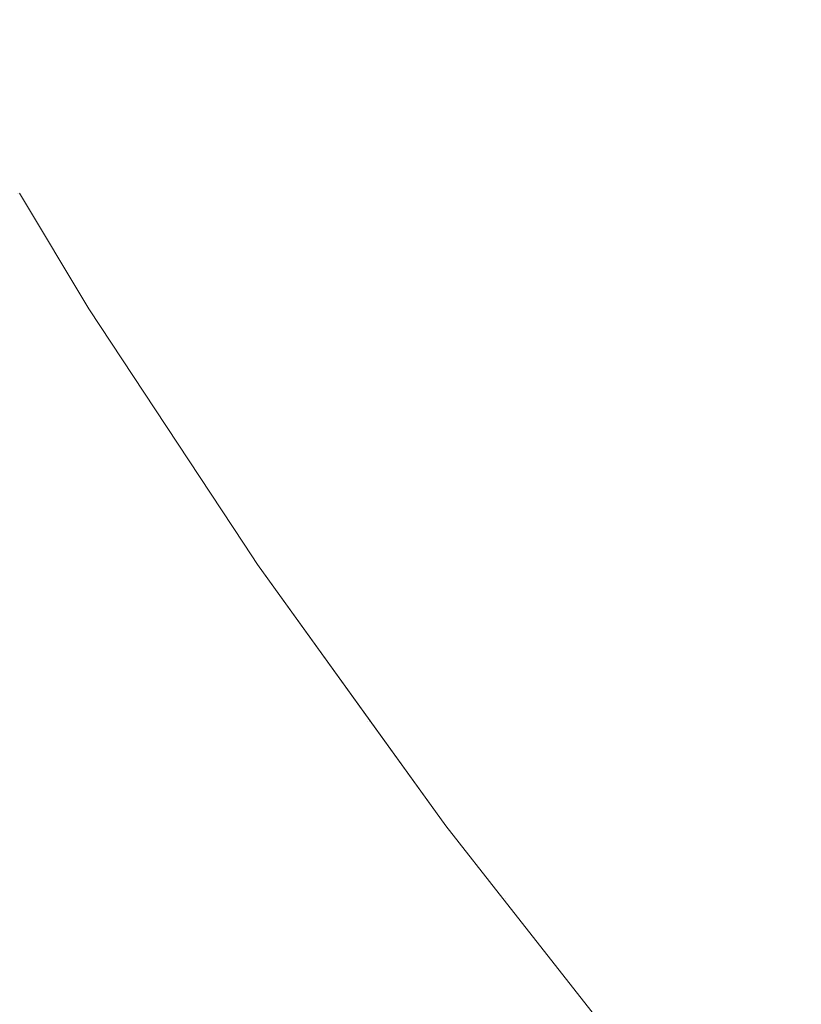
# Model space of a CAD drawing. Header units: centimetres. Extents: x -44.1 to 45.2, y 4.2 to 6.
# Tile 141 of 256: x -14.0824 to -14.0647, y 4.6141 to 4.6364. Entities that reach past the tile are written whole.
import ezdxf

# ---------------------------------------------------------------- set-up
doc = ezdxf.new("R2010")
doc.units = ezdxf.units.CM
doc.header["$LTSCALE"] = 2.54
doc.layers.add('Lucido design-1', color=7, linetype='Continuous')

# ---------------------------------------------------------------- blocks, each defined once
blk = doc.blocks.new('Gruppo-4-1')
at = {"color": 7, "linetype": 'Continuous', "lineweight": 9}
blk.add_3dface([(-43.924707, 5.900089, -2312.32217), (-43.924707, 4.300089, -2312.32217), (45.040209, 4.300089, -2312.32217), (45.040209, 5.900089, -2312.32217)], dxfattribs=at)
for points, invisible_edges in [([(-14.064817, 4.6362, -2312.776241), (-14.066975, 4.639902, -2312.776241), (-14.065082, 4.640282, -2312.774006), (-14.062938, 4.636603, -2312.774006)], 15), ([(-14.066599, 4.635817, -2312.778496), (-14.06877, 4.639542, -2312.778496), (-14.066975, 4.639902, -2312.776241), (-14.064817, 4.6362, -2312.776241)], 15), ([(-14.068284, 4.635456, -2312.780769), (-14.070467, 4.639201, -2312.780769), (-14.06877, 4.639542, -2312.778496), (-14.066599, 4.635817, -2312.778496)], 15), ([(-14.069871, 4.635115, -2312.783058), (-14.072065, 4.63888, -2312.783058), (-14.070467, 4.639201, -2312.780769), (-14.068284, 4.635456, -2312.780769)], 15), ([(-14.070628, 4.634953, -2312.784208), (-14.071361, 4.634796, -2312.78536), (-14.073566, 4.638579, -2312.78536), (-14.072828, 4.638727, -2312.784208)], 15), ([(-14.072828, 4.638727, -2312.784208), (-14.072065, 4.63888, -2312.783058), (-14.069871, 4.635115, -2312.783058), (-14.070628, 4.634953, -2312.784208)], 15), ([(-14.074279, 4.638436, -2312.786516), (-14.073566, 4.638579, -2312.78536), (-14.071361, 4.634796, -2312.78536), (-14.072069, 4.634644, -2312.786516)], 15), ([(-14.075632, 4.638164, -2312.788833), (-14.074968, 4.638298, -2312.787674), (-14.072752, 4.634497, -2312.787674), (-14.073412, 4.634355, -2312.788833)], 15), ([(-14.072069, 4.634644, -2312.786516), (-14.072752, 4.634497, -2312.787674), (-14.074968, 4.638298, -2312.787674), (-14.074279, 4.638436, -2312.786516)], 15), ([(-14.073412, 4.634355, -2312.788833), (-14.074047, 4.634219, -2312.789995), (-14.076271, 4.638036, -2312.789995), (-14.075632, 4.638164, -2312.788833)], 15), ([(-14.074657, 4.634088, -2312.791158), (-14.075244, 4.633962, -2312.792323), (-14.077477, 4.637794, -2312.792323), (-14.076886, 4.637913, -2312.791158)], 15), ([(-14.076886, 4.637913, -2312.791158), (-14.076271, 4.638036, -2312.789995), (-14.074047, 4.634219, -2312.789995), (-14.074657, 4.634088, -2312.791158)], 15), ([(-14.075806, 4.633842, -2312.793488), (-14.076344, 4.633726, -2312.794654), (-14.078586, 4.637571, -2312.794654), (-14.078043, 4.63768, -2312.793488)], 15), ([(-14.078043, 4.63768, -2312.793488), (-14.077477, 4.637794, -2312.792323), (-14.075244, 4.633962, -2312.792323), (-14.075806, 4.633842, -2312.793488)], 15), ([(-14.076859, 4.633616, -2312.795821), (-14.077349, 4.63351, -2312.796987), (-14.079598, 4.637368, -2312.796987), (-14.079104, 4.637467, -2312.795821)], 15), ([(-14.079104, 4.637467, -2312.795821), (-14.078586, 4.637571, -2312.794654), (-14.076344, 4.633726, -2312.794654), (-14.076859, 4.633616, -2312.795821)], 15), ([(-14.080937, 4.6371, -2312.800485), (-14.080514, 4.637184, -2312.799319), (-14.078259, 4.633315, -2312.799319), (-14.078679, 4.633225, -2312.800485)], 15), ([(-14.077816, 4.63341, -2312.798154), (-14.078259, 4.633315, -2312.799319), (-14.080514, 4.637184, -2312.799319), (-14.080068, 4.637274, -2312.798154)], 15), ([(-14.080068, 4.637274, -2312.798154), (-14.079598, 4.637368, -2312.796987), (-14.077349, 4.63351, -2312.796987), (-14.077816, 4.63341, -2312.798154)], 15), ([(-14.079448, 4.63306, -2312.802812), (-14.079798, 4.632985, -2312.803974), (-14.082064, 4.636873, -2312.803974), (-14.081712, 4.636944, -2312.802812)], 15), ([(-14.081712, 4.636944, -2312.802812), (-14.081336, 4.637019, -2312.801649), (-14.079075, 4.63314, -2312.801649), (-14.079448, 4.63306, -2312.802812)], 15), ([(-14.078679, 4.633225, -2312.800485), (-14.079075, 4.63314, -2312.801649), (-14.081336, 4.637019, -2312.801649), (-14.080937, 4.6371, -2312.800485)], 15), ([(-14.082985, 4.636688, -2312.807447), (-14.082701, 4.636745, -2312.806291), (-14.08043, 4.632849, -2312.806291), (-14.080712, 4.632789, -2312.807447)], 15), ([(-14.080125, 4.632915, -2312.805134), (-14.08043, 4.632849, -2312.806291), (-14.082701, 4.636745, -2312.806291), (-14.082394, 4.636807, -2312.805134)], 15), ([(-14.082394, 4.636807, -2312.805134), (-14.082064, 4.636873, -2312.803974), (-14.079798, 4.632985, -2312.803974), (-14.080125, 4.632915, -2312.805134)], 15), ([(-14.08162, 4.632594, -2312.812043), (-14.081793, 4.632557, -2312.813185), (-14.084073, 4.63647, -2312.813185), (-14.083899, 4.636505, -2312.812043)], 15), ([(-14.083899, 4.636505, -2312.812043), (-14.083704, 4.636544, -2312.810899), (-14.081426, 4.632636, -2312.810899), (-14.08162, 4.632594, -2312.812043)], 15), ([(-14.08121, 4.632682, -2312.809751), (-14.081426, 4.632636, -2312.810899), (-14.083704, 4.636544, -2312.810899), (-14.083486, 4.636588, -2312.809751)], 15), ([(-14.083486, 4.636588, -2312.809751), (-14.083247, 4.636636, -2312.8086), (-14.080972, 4.632733, -2312.8086), (-14.08121, 4.632682, -2312.809751)], 15), ([(-14.080712, 4.632789, -2312.807447), (-14.080972, 4.632733, -2312.8086), (-14.083247, 4.636636, -2312.8086), (-14.082985, 4.636688, -2312.807447)], 15), ([(-14.062938, 4.636603, -2312.774006), (-14.060632, 4.632898, -2312.774006), (-14.062496, 4.632471, -2312.776241), (-14.064817, 4.6362, -2312.776241)], 15), ([(-14.084706, 4.636343, -2312.821063), (-14.084677, 4.636349, -2312.81995), (-14.082391, 4.632428, -2312.81995), (-14.082421, 4.632422, -2312.821063)], 15), ([(-14.082343, 4.632439, -2312.818833), (-14.082391, 4.632428, -2312.81995), (-14.084677, 4.636349, -2312.81995), (-14.084627, 4.636359, -2312.818833)], 15), ([(-14.084627, 4.636359, -2312.818833), (-14.084558, 4.636373, -2312.817712), (-14.082274, 4.632454, -2312.817712), (-14.082343, 4.632439, -2312.818833)], 15), ([(-14.082184, 4.632473, -2312.816586), (-14.082274, 4.632454, -2312.817712), (-14.084558, 4.636373, -2312.817712), (-14.084468, 4.636391, -2312.816586)], 15), ([(-14.084468, 4.636391, -2312.816586), (-14.084357, 4.636413, -2312.815456), (-14.082075, 4.632496, -2312.815456), (-14.082184, 4.632473, -2312.816586)], 15), ([(-14.081944, 4.632524, -2312.814322), (-14.082075, 4.632496, -2312.815456), (-14.084357, 4.636413, -2312.815456), (-14.084226, 4.636439, -2312.814322)], 15), ([(-14.084226, 4.636439, -2312.814322), (-14.084073, 4.63647, -2312.813185), (-14.081793, 4.632557, -2312.813185), (-14.081944, 4.632524, -2312.814322)], 15), ([(-14.064817, 4.6362, -2312.776241), (-14.062496, 4.632471, -2312.776241), (-14.064264, 4.632066, -2312.778496), (-14.066599, 4.635817, -2312.778496)], 15), ([(-14.066599, 4.635817, -2312.778496), (-14.064264, 4.632066, -2312.778496), (-14.065936, 4.631684, -2312.780769), (-14.068284, 4.635456, -2312.780769)], 15), ([(-14.068284, 4.635456, -2312.780769), (-14.065936, 4.631684, -2312.780769), (-14.067511, 4.631323, -2312.783058), (-14.069871, 4.635115, -2312.783058)], 15), ([(-14.068262, 4.631151, -2312.784208), (-14.068989, 4.630985, -2312.78536), (-14.071361, 4.634796, -2312.78536), (-14.070628, 4.634953, -2312.784208)], 15), ([(-14.070628, 4.634953, -2312.784208), (-14.069871, 4.635115, -2312.783058), (-14.067511, 4.631323, -2312.783058), (-14.068262, 4.631151, -2312.784208)], 15), ([(-14.072069, 4.634644, -2312.786516), (-14.071361, 4.634796, -2312.78536), (-14.068989, 4.630985, -2312.78536), (-14.069691, 4.630824, -2312.786516)], 15), ([(-14.073412, 4.634355, -2312.788833), (-14.072752, 4.634497, -2312.787674), (-14.07037, 4.630669, -2312.787674), (-14.071024, 4.630519, -2312.788833)], 15), ([(-14.069691, 4.630824, -2312.786516), (-14.07037, 4.630669, -2312.787674), (-14.072752, 4.634497, -2312.787674), (-14.072069, 4.634644, -2312.786516)], 15), ([(-14.071024, 4.630519, -2312.788833), (-14.071654, 4.630375, -2312.789995), (-14.074047, 4.634219, -2312.789995), (-14.073412, 4.634355, -2312.788833)], 15), ([(-14.07226, 4.630236, -2312.791158), (-14.072842, 4.630103, -2312.792323), (-14.075244, 4.633962, -2312.792323), (-14.074657, 4.634088, -2312.791158)], 15), ([(-14.074657, 4.634088, -2312.791158), (-14.074047, 4.634219, -2312.789995), (-14.071654, 4.630375, -2312.789995), (-14.07226, 4.630236, -2312.791158)], 15), ([(-14.0734, 4.629975, -2312.793488), (-14.073934, 4.629853, -2312.794654), (-14.076344, 4.633726, -2312.794654), (-14.075806, 4.633842, -2312.793488)], 15), ([(-14.075806, 4.633842, -2312.793488), (-14.075244, 4.633962, -2312.792323), (-14.072842, 4.630103, -2312.792323), (-14.0734, 4.629975, -2312.793488)], 15), ([(-14.074444, 4.629736, -2312.795821), (-14.074931, 4.629625, -2312.796987), (-14.077349, 4.63351, -2312.796987), (-14.076859, 4.633616, -2312.795821)], 15), ([(-14.076859, 4.633616, -2312.795821), (-14.076344, 4.633726, -2312.794654), (-14.073934, 4.629853, -2312.794654), (-14.074444, 4.629736, -2312.795821)], 15), ([(-14.075394, 4.629519, -2312.798154), (-14.075833, 4.629418, -2312.799319), (-14.078259, 4.633315, -2312.799319), (-14.077816, 4.63341, -2312.798154)], 15), ([(-14.077816, 4.63341, -2312.798154), (-14.077349, 4.63351, -2312.796987), (-14.074931, 4.629625, -2312.796987), (-14.075394, 4.629519, -2312.798154)], 15), ([(-14.07625, 4.629323, -2312.800485), (-14.076643, 4.629233, -2312.801649), (-14.079075, 4.63314, -2312.801649), (-14.078679, 4.633225, -2312.800485)], 15), ([(-14.078679, 4.633225, -2312.800485), (-14.078259, 4.633315, -2312.799319), (-14.075833, 4.629418, -2312.799319), (-14.07625, 4.629323, -2312.800485)], 15), ([(-14.080125, 4.632915, -2312.805134), (-14.079798, 4.632985, -2312.803974), (-14.077361, 4.629068, -2312.803974), (-14.077685, 4.628994, -2312.805134)], 15), ([(-14.077013, 4.629148, -2312.802812), (-14.077361, 4.629068, -2312.803974), (-14.079798, 4.632985, -2312.803974), (-14.079448, 4.63306, -2312.802812)], 15), ([(-14.079448, 4.63306, -2312.802812), (-14.079075, 4.63314, -2312.801649), (-14.076643, 4.629233, -2312.801649), (-14.077013, 4.629148, -2312.802812)], 15), ([(-14.08121, 4.632682, -2312.809751), (-14.080972, 4.632733, -2312.8086), (-14.078525, 4.628802, -2312.8086), (-14.078761, 4.628748, -2312.809751)], 15), ([(-14.078268, 4.628861, -2312.807447), (-14.078525, 4.628802, -2312.8086), (-14.080972, 4.632733, -2312.8086), (-14.080712, 4.632789, -2312.807447)], 15), ([(-14.080712, 4.632789, -2312.807447), (-14.08043, 4.632849, -2312.806291), (-14.077988, 4.628925, -2312.806291), (-14.078268, 4.628861, -2312.807447)], 15), ([(-14.077685, 4.628994, -2312.805134), (-14.077988, 4.628925, -2312.806291), (-14.08043, 4.632849, -2312.806291), (-14.080125, 4.632915, -2312.805134)], 15), ([(-14.082184, 4.632473, -2312.816586), (-14.082075, 4.632496, -2312.815456), (-14.079619, 4.628551, -2312.815456), (-14.079728, 4.628527, -2312.816586)], 15), ([(-14.07949, 4.628581, -2312.814322), (-14.079619, 4.628551, -2312.815456), (-14.082075, 4.632496, -2312.815456), (-14.081944, 4.632524, -2312.814322)], 15), ([(-14.081944, 4.632524, -2312.814322), (-14.081793, 4.632557, -2312.813185), (-14.079339, 4.628615, -2312.813185), (-14.07949, 4.628581, -2312.814322)], 15), ([(-14.079168, 4.628655, -2312.812043), (-14.079339, 4.628615, -2312.813185), (-14.081793, 4.632557, -2312.813185), (-14.08162, 4.632594, -2312.812043)], 15), ([(-14.08162, 4.632594, -2312.812043), (-14.081426, 4.632636, -2312.810899), (-14.078975, 4.628699, -2312.810899), (-14.079168, 4.628655, -2312.812043)], 15), ([(-14.078761, 4.628748, -2312.809751), (-14.078975, 4.628699, -2312.810899), (-14.081426, 4.632636, -2312.810899), (-14.08121, 4.632682, -2312.809751)], 15), ([(-14.08295, 4.632308, -2313.030287), (-14.080488, 4.628352, -2313.030287), (-14.080727, 4.628298, -2313.031982), (-14.083191, 4.632257, -2313.031982)], 15), ([(-14.082758, 4.63235, -2313.028615), (-14.080297, 4.628396, -2313.028615), (-14.080488, 4.628352, -2313.030287), (-14.08295, 4.632308, -2313.030287)], 15), ([(-14.082612, 4.632381, -2313.026967), (-14.080152, 4.628429, -2313.026967), (-14.080297, 4.628396, -2313.028615), (-14.082758, 4.63235, -2313.028615)], 15), ([(-14.08251, 4.632403, -2313.025344), (-14.080051, 4.628453, -2313.025344), (-14.080152, 4.628429, -2313.026967), (-14.082612, 4.632381, -2313.026967)], 15), ([(-14.08245, 4.632416, -2313.023745), (-14.079992, 4.628466, -2313.023745), (-14.080051, 4.628453, -2313.025344), (-14.08251, 4.632403, -2313.025344)], 15), ([(-14.08245, 4.632416, -2313.023745), (-14.082401, 4.632438, -2313.02217), (-14.080833, 4.629824, -2313.02217)], 9), ([(-14.080833, 4.629824, -2313.02217), (-14.079992, 4.628466, -2313.023745), (-14.08245, 4.632416, -2313.023745)], 11), ([(-14.080833, 4.629824, -2312.82217), (-14.082401, 4.632438, -2312.82217), (-14.082421, 4.632422, -2312.821063)], 10), ([(-14.082421, 4.632422, -2312.821063), (-14.082391, 4.632428, -2312.81995), (-14.079934, 4.628479, -2312.81995), (-14.079963, 4.628473, -2312.821063)], 15), ([(-14.082421, 4.632422, -2312.821063), (-14.079963, 4.628473, -2312.821063), (-14.080833, 4.629824, -2312.82217)], 11), ([(-14.082401, 4.632438, -2312.82217), (-14.080833, 4.629824, -2312.82217), (-14.080833, 4.629824, -2313.02217), (-14.082401, 4.632438, -2313.02217)], 10), ([(-14.079885, 4.628491, -2312.818833), (-14.079934, 4.628479, -2312.81995), (-14.082391, 4.632428, -2312.81995), (-14.082343, 4.632439, -2312.818833)], 15), ([(-14.082343, 4.632439, -2312.818833), (-14.082274, 4.632454, -2312.817712), (-14.079817, 4.628506, -2312.817712), (-14.079885, 4.628491, -2312.818833)], 15), ([(-14.079728, 4.628527, -2312.816586), (-14.079817, 4.628506, -2312.817712), (-14.082274, 4.632454, -2312.817712), (-14.082184, 4.632473, -2312.816586)], 15), ([(-14.083826, 4.632121, -2313.035444), (-14.081357, 4.628154, -2313.035444), (-14.081752, 4.628063, -2313.03721), (-14.084224, 4.632035, -2313.03721)], 15), ([(-14.083482, 4.632194, -2313.033702), (-14.081016, 4.628232, -2313.033702), (-14.081357, 4.628154, -2313.035444), (-14.083826, 4.632121, -2313.035444)], 15), ([(-14.083191, 4.632257, -2313.031982), (-14.080727, 4.628298, -2313.031982), (-14.081016, 4.628232, -2313.033702), (-14.083482, 4.632194, -2313.033702)], 15), ([(-14.063418, 4.627887, -2312.780769), (-14.065936, 4.631684, -2312.780769), (-14.064264, 4.632066, -2312.778496), (-14.061761, 4.628291, -2312.778496)], 15), ([(-14.084679, 4.631937, -2313.038998), (-14.082203, 4.62796, -2313.038998), (-14.082713, 4.627843, -2313.040809), (-14.085193, 4.631827, -2313.040809)], 15), ([(-14.084224, 4.632035, -2313.03721), (-14.081752, 4.628063, -2313.03721), (-14.082203, 4.62796, -2313.038998), (-14.084679, 4.631937, -2313.038998)], 15), ([(-14.06498, 4.627507, -2312.783058), (-14.067511, 4.631323, -2312.783058), (-14.065936, 4.631684, -2312.780769), (-14.063418, 4.627887, -2312.780769)], 15), ([(-14.065725, 4.627325, -2312.784208), (-14.066445, 4.627149, -2312.78536), (-14.068989, 4.630985, -2312.78536), (-14.068262, 4.631151, -2312.784208)], 15), ([(-14.068262, 4.631151, -2312.784208), (-14.067511, 4.631323, -2312.783058), (-14.06498, 4.627507, -2312.783058), (-14.065725, 4.627325, -2312.784208)], 15), ([(-14.069691, 4.630824, -2312.786516), (-14.068989, 4.630985, -2312.78536), (-14.066445, 4.627149, -2312.78536), (-14.067142, 4.62698, -2312.786516)], 15), ([(-14.067142, 4.62698, -2312.786516), (-14.067815, 4.626816, -2312.787674), (-14.07037, 4.630669, -2312.787674), (-14.069691, 4.630824, -2312.786516)], 15), ([(-14.068463, 4.626658, -2312.788833), (-14.069088, 4.626506, -2312.789995), (-14.071654, 4.630375, -2312.789995), (-14.071024, 4.630519, -2312.788833)], 15), ([(-14.071024, 4.630519, -2312.788833), (-14.07037, 4.630669, -2312.787674), (-14.067815, 4.626816, -2312.787674), (-14.068463, 4.626658, -2312.788833)], 15), ([(-14.07226, 4.630236, -2312.791158), (-14.071654, 4.630375, -2312.789995), (-14.069088, 4.626506, -2312.789995), (-14.069689, 4.626359, -2312.791158)], 15), ([(-14.0734, 4.629975, -2312.793488), (-14.072842, 4.630103, -2312.792323), (-14.070266, 4.626219, -2312.792323), (-14.070819, 4.626084, -2312.793488)], 15), ([(-14.069689, 4.626359, -2312.791158), (-14.070266, 4.626219, -2312.792323), (-14.072842, 4.630103, -2312.792323), (-14.07226, 4.630236, -2312.791158)], 15), ([(-14.077355, 4.624491, -2313.023745), (-14.079992, 4.628466, -2313.023745), (-14.080833, 4.629824, -2313.02217), (-14.077327, 4.624502, -2313.02217)], 11), ([(-14.077327, 4.624502, -2313.02217), (-14.080833, 4.629824, -2313.02217), (-14.080833, 4.629824, -2312.82217), (-14.077327, 4.624502, -2312.82217)], 10), ([(-14.077327, 4.624498, -2312.821063), (-14.077327, 4.624502, -2312.82217), (-14.080833, 4.629824, -2312.82217), (-14.079963, 4.628473, -2312.821063)], 13), ([(-14.074444, 4.629736, -2312.795821), (-14.073934, 4.629853, -2312.794654), (-14.071349, 4.625955, -2312.794654), (-14.071855, 4.625831, -2312.795821)], 15), ([(-14.070819, 4.626084, -2312.793488), (-14.071349, 4.625955, -2312.794654), (-14.073934, 4.629853, -2312.794654), (-14.0734, 4.629975, -2312.793488)], 15), ([(-14.075394, 4.629519, -2312.798154), (-14.074931, 4.629625, -2312.796987), (-14.072337, 4.625714, -2312.796987), (-14.072796, 4.625602, -2312.798154)], 15), ([(-14.071855, 4.625831, -2312.795821), (-14.072337, 4.625714, -2312.796987), (-14.074931, 4.629625, -2312.796987), (-14.074444, 4.629736, -2312.795821)], 15), ([(-14.07625, 4.629323, -2312.800485), (-14.075833, 4.629418, -2312.799319), (-14.073232, 4.625496, -2312.799319), (-14.073645, 4.625395, -2312.800485)], 15), ([(-14.072796, 4.625602, -2312.798154), (-14.073232, 4.625496, -2312.799319), (-14.075833, 4.629418, -2312.799319), (-14.075394, 4.629519, -2312.798154)], 15), ([(-14.074402, 4.625211, -2312.802812), (-14.074747, 4.625127, -2312.803974), (-14.077361, 4.629068, -2312.803974), (-14.077013, 4.629148, -2312.802812)], 15), ([(-14.077013, 4.629148, -2312.802812), (-14.076643, 4.629233, -2312.801649), (-14.074035, 4.6253, -2312.801649), (-14.074402, 4.625211, -2312.802812)], 15), ([(-14.073645, 4.625395, -2312.800485), (-14.074035, 4.6253, -2312.801649), (-14.076643, 4.629233, -2312.801649), (-14.07625, 4.629323, -2312.800485)], 15), ([(-14.078268, 4.628861, -2312.807447), (-14.077988, 4.628925, -2312.806291), (-14.075368, 4.624975, -2312.806291), (-14.075646, 4.624908, -2312.807447)], 15), ([(-14.075069, 4.625048, -2312.805134), (-14.075368, 4.624975, -2312.806291), (-14.077988, 4.628925, -2312.806291), (-14.077685, 4.628994, -2312.805134)], 15), ([(-14.077685, 4.628994, -2312.805134), (-14.077361, 4.629068, -2312.803974), (-14.074747, 4.625127, -2312.803974), (-14.075069, 4.625048, -2312.805134)], 15), ([(-14.076135, 4.624788, -2312.809751), (-14.076348, 4.624737, -2312.810899), (-14.078975, 4.628699, -2312.810899), (-14.078761, 4.628748, -2312.809751)], 15), ([(-14.078761, 4.628748, -2312.809751), (-14.078525, 4.628802, -2312.8086), (-14.075901, 4.624845, -2312.8086), (-14.076135, 4.624788, -2312.809751)], 15), ([(-14.075646, 4.624908, -2312.807447), (-14.075901, 4.624845, -2312.8086), (-14.078525, 4.628802, -2312.8086), (-14.078268, 4.628861, -2312.807447)], 15), ([(-14.079963, 4.628473, -2312.821063), (-14.079934, 4.628479, -2312.81995), (-14.077298, 4.624505, -2312.81995), (-14.077327, 4.624498, -2312.821063)], 15), ([(-14.07725, 4.624517, -2312.818833), (-14.077298, 4.624505, -2312.81995), (-14.079934, 4.628479, -2312.81995), (-14.079885, 4.628491, -2312.818833)], 15), ([(-14.079885, 4.628491, -2312.818833), (-14.079817, 4.628506, -2312.817712), (-14.077182, 4.624533, -2312.817712), (-14.07725, 4.624517, -2312.818833)], 15), ([(-14.077094, 4.624555, -2312.816586), (-14.077182, 4.624533, -2312.817712), (-14.079817, 4.628506, -2312.817712), (-14.079728, 4.628527, -2312.816586)], 15), ([(-14.079728, 4.628527, -2312.816586), (-14.079619, 4.628551, -2312.815456), (-14.076986, 4.624581, -2312.815456), (-14.077094, 4.624555, -2312.816586)], 15), ([(-14.076858, 4.624612, -2312.814322), (-14.076986, 4.624581, -2312.815456), (-14.079619, 4.628551, -2312.815456), (-14.07949, 4.628581, -2312.814322)], 15), ([(-14.07949, 4.628581, -2312.814322), (-14.079339, 4.628615, -2312.813185), (-14.076709, 4.624649, -2312.813185), (-14.076858, 4.624612, -2312.814322)], 15), ([(-14.076539, 4.62469, -2312.812043), (-14.076709, 4.624649, -2312.813185), (-14.079339, 4.628615, -2312.813185), (-14.079168, 4.628655, -2312.812043)], 15), ([(-14.079168, 4.628655, -2312.812043), (-14.078975, 4.628699, -2312.810899), (-14.076348, 4.624737, -2312.810899), (-14.076539, 4.62469, -2312.812043)], 15), ([(-14.078371, 4.624244, -2313.033702), (-14.081016, 4.628232, -2313.033702), (-14.080727, 4.628298, -2313.031982), (-14.078085, 4.624313, -2313.031982)], 15), ([(-14.078085, 4.624313, -2313.031982), (-14.080727, 4.628298, -2313.031982), (-14.080488, 4.628352, -2313.030287), (-14.077848, 4.624371, -2313.030287)], 15), ([(-14.077848, 4.624371, -2313.030287), (-14.080488, 4.628352, -2313.030287), (-14.080297, 4.628396, -2313.028615), (-14.077659, 4.624417, -2313.028615)], 15), ([(-14.077659, 4.624417, -2313.028615), (-14.080297, 4.628396, -2313.028615), (-14.080152, 4.628429, -2313.026967), (-14.077515, 4.624452, -2313.026967)], 15), ([(-14.077515, 4.624452, -2313.026967), (-14.080152, 4.628429, -2313.026967), (-14.080051, 4.628453, -2313.025344), (-14.077414, 4.624477, -2313.025344)], 15), ([(-14.077414, 4.624477, -2313.025344), (-14.080051, 4.628453, -2313.025344), (-14.079992, 4.628466, -2313.023745), (-14.077355, 4.624491, -2313.023745)], 15), ([(-14.079548, 4.623957, -2313.038998), (-14.082203, 4.62796, -2313.038998), (-14.081752, 4.628063, -2313.03721), (-14.079101, 4.624066, -2313.03721)], 15), ([(-14.079101, 4.624066, -2313.03721), (-14.081752, 4.628063, -2313.03721), (-14.081357, 4.628154, -2313.035444), (-14.078709, 4.624161, -2313.035444)], 15), ([(-14.078709, 4.624161, -2313.035444), (-14.081357, 4.628154, -2313.035444), (-14.081016, 4.628232, -2313.033702), (-14.078371, 4.624244, -2313.033702)], 15), ([(-14.080621, 4.623695, -2313.042641), (-14.083285, 4.627712, -2313.042641), (-14.082713, 4.627843, -2313.040809), (-14.080054, 4.623833, -2313.040809)], 15), ([(-14.080054, 4.623833, -2313.040809), (-14.082713, 4.627843, -2313.040809), (-14.082203, 4.62796, -2313.038998), (-14.079548, 4.623957, -2313.038998)], 15), ([(-14.063418, 4.627887, -2312.780769), (-14.060725, 4.624069, -2312.780769), (-14.062273, 4.623668, -2312.783058), (-14.06498, 4.627507, -2312.783058)], 15), ([(-14.08125, 4.623542, -2313.044493), (-14.08392, 4.627567, -2313.044493), (-14.083285, 4.627712, -2313.042641), (-14.080621, 4.623695, -2313.042641)], 15), ([(-14.082708, 4.623187, -2313.048259), (-14.08539, 4.627231, -2313.048259), (-14.084621, 4.627407, -2313.046366), (-14.081945, 4.623373, -2313.046366)], 15), ([(-14.081945, 4.623373, -2313.046366), (-14.084621, 4.627407, -2313.046366), (-14.08392, 4.627567, -2313.044493), (-14.08125, 4.623542, -2313.044493)], 15), ([(-14.065725, 4.627325, -2312.784208), (-14.06498, 4.627507, -2312.783058), (-14.062273, 4.623668, -2312.783058), (-14.063011, 4.623477, -2312.784208)], 15), ([(-14.067142, 4.62698, -2312.786516), (-14.066445, 4.627149, -2312.78536), (-14.063725, 4.623292, -2312.78536), (-14.064415, 4.623114, -2312.786516)], 15), ([(-14.063011, 4.623477, -2312.784208), (-14.063725, 4.623292, -2312.78536), (-14.066445, 4.627149, -2312.78536), (-14.065725, 4.627325, -2312.784208)], 15), ([(-14.064415, 4.623114, -2312.786516), (-14.065082, 4.622941, -2312.787674), (-14.067815, 4.626816, -2312.787674), (-14.067142, 4.62698, -2312.786516)], 15), ([(-14.068463, 4.626658, -2312.788833), (-14.067815, 4.626816, -2312.787674), (-14.065082, 4.622941, -2312.787674), (-14.065725, 4.622775, -2312.788833)], 15), ([(-14.069689, 4.626359, -2312.791158), (-14.069088, 4.626506, -2312.789995), (-14.066344, 4.622614, -2312.789995), (-14.066939, 4.62246, -2312.791158)], 15), ([(-14.065725, 4.622775, -2312.788833), (-14.066344, 4.622614, -2312.789995), (-14.069088, 4.626506, -2312.789995), (-14.068463, 4.626658, -2312.788833)], 15), ([(-14.066939, 4.62246, -2312.791158), (-14.067511, 4.622312, -2312.792323), (-14.070266, 4.626219, -2312.792323), (-14.069689, 4.626359, -2312.791158)], 15), ([(-14.068059, 4.62217, -2312.793488), (-14.068584, 4.622034, -2312.794654), (-14.071349, 4.625955, -2312.794654), (-14.070819, 4.626084, -2312.793488)], 15), ([(-14.070819, 4.626084, -2312.793488), (-14.070266, 4.626219, -2312.792323), (-14.067511, 4.622312, -2312.792323), (-14.068059, 4.62217, -2312.793488)], 15), ([(-14.069085, 4.621905, -2312.795821), (-14.069563, 4.621781, -2312.796987), (-14.072337, 4.625714, -2312.796987), (-14.071855, 4.625831, -2312.795821)], 15), ([(-14.071855, 4.625831, -2312.795821), (-14.071349, 4.625955, -2312.794654), (-14.068584, 4.622034, -2312.794654), (-14.069085, 4.621905, -2312.795821)], 15), ([(-14.070018, 4.621663, -2312.798154), (-14.07045, 4.621551, -2312.799319), (-14.073232, 4.625496, -2312.799319), (-14.072796, 4.625602, -2312.798154)], 15), ([(-14.072796, 4.625602, -2312.798154), (-14.072337, 4.625714, -2312.796987), (-14.069563, 4.621781, -2312.796987), (-14.070018, 4.621663, -2312.798154)], 15), ([(-14.070859, 4.621445, -2312.800485), (-14.071246, 4.621345, -2312.801649), (-14.074035, 4.6253, -2312.801649), (-14.073645, 4.625395, -2312.800485)], 15), ([(-14.073645, 4.625395, -2312.800485), (-14.073232, 4.625496, -2312.799319), (-14.07045, 4.621551, -2312.799319), (-14.070859, 4.621445, -2312.800485)], 15), ([(-14.071609, 4.621251, -2312.802812), (-14.071951, 4.621163, -2312.803974), (-14.074747, 4.625127, -2312.803974), (-14.074402, 4.625211, -2312.802812)], 15), ([(-14.074402, 4.625211, -2312.802812), (-14.074035, 4.6253, -2312.801649), (-14.071246, 4.621345, -2312.801649), (-14.071609, 4.621251, -2312.802812)], 15), ([(-14.075646, 4.624908, -2312.807447), (-14.075368, 4.624975, -2312.806291), (-14.072567, 4.621003, -2312.806291), (-14.072842, 4.620932, -2312.807447)], 15), ([(-14.07227, 4.62108, -2312.805134), (-14.072567, 4.621003, -2312.806291), (-14.075368, 4.624975, -2312.806291), (-14.075069, 4.625048, -2312.805134)], 15), ([(-14.075069, 4.625048, -2312.805134), (-14.074747, 4.625127, -2312.803974), (-14.071951, 4.621163, -2312.803974), (-14.07227, 4.62108, -2312.805134)], 15), ([(-14.076539, 4.62469, -2312.812043), (-14.076348, 4.624737, -2312.810899), (-14.073537, 4.620752, -2312.810899), (-14.073727, 4.620703, -2312.812043)], 15), ([(-14.073327, 4.620806, -2312.809751), (-14.073537, 4.620752, -2312.810899), (-14.076348, 4.624737, -2312.810899), (-14.076135, 4.624788, -2312.809751)], 15), ([(-14.076135, 4.624788, -2312.809751), (-14.075901, 4.624845, -2312.8086), (-14.073095, 4.620866, -2312.8086), (-14.073327, 4.620806, -2312.809751)], 15), ([(-14.072842, 4.620932, -2312.807447), (-14.073095, 4.620866, -2312.8086), (-14.075901, 4.624845, -2312.8086), (-14.075646, 4.624908, -2312.807447)], 15), ([(-14.077414, 4.624477, -2313.025344), (-14.074594, 4.620478, -2313.025344), (-14.074694, 4.620452, -2313.026967), (-14.077515, 4.624452, -2313.026967)], 15), ([(-14.077355, 4.624491, -2313.023745), (-14.074536, 4.620493, -2313.023745), (-14.074594, 4.620478, -2313.025344), (-14.077414, 4.624477, -2313.025344)], 15), ([(-14.077355, 4.624491, -2313.023745), (-14.077327, 4.624502, -2313.02217), (-14.077026, 4.624044, -2313.02217)], 9), ([(-14.074536, 4.620493, -2313.023745), (-14.077355, 4.624491, -2313.023745), (-14.077026, 4.624044, -2313.02217)], 11), ([(-14.077327, 4.624498, -2312.821063), (-14.077298, 4.624505, -2312.81995), (-14.074479, 4.620508, -2312.81995), (-14.074507, 4.620501, -2312.821063)], 15), ([(-14.077327, 4.624502, -2312.82217), (-14.077026, 4.624044, -2312.82217), (-14.077026, 4.624044, -2313.02217), (-14.077327, 4.624502, -2313.02217)], 10), ([(-14.077026, 4.624044, -2312.82217), (-14.077327, 4.624502, -2312.82217), (-14.077327, 4.624498, -2312.821063)], 10), ([(-14.077026, 4.624044, -2312.82217), (-14.077327, 4.624498, -2312.821063), (-14.074507, 4.620501, -2312.821063)], 11), ([(-14.074431, 4.62052, -2312.818833), (-14.074479, 4.620508, -2312.81995), (-14.077298, 4.624505, -2312.81995), (-14.07725, 4.624517, -2312.818833)], 15), ([(-14.07725, 4.624517, -2312.818833), (-14.077182, 4.624533, -2312.817712), (-14.074364, 4.620538, -2312.817712), (-14.074431, 4.62052, -2312.818833)], 15), ([(-14.074277, 4.62056, -2312.816586), (-14.074364, 4.620538, -2312.817712), (-14.077182, 4.624533, -2312.817712), (-14.077094, 4.624555, -2312.816586)], 15), ([(-14.077094, 4.624555, -2312.816586), (-14.076986, 4.624581, -2312.815456), (-14.07417, 4.620588, -2312.815456), (-14.074277, 4.62056, -2312.816586)], 15), ([(-14.074043, 4.620621, -2312.814322), (-14.07417, 4.620588, -2312.815456), (-14.076986, 4.624581, -2312.815456), (-14.076858, 4.624612, -2312.814322)], 15), ([(-14.076858, 4.624612, -2312.814322), (-14.076709, 4.624649, -2312.813185), (-14.073895, 4.620659, -2312.813185), (-14.074043, 4.620621, -2312.814322)], 15), ([(-14.073727, 4.620703, -2312.812043), (-14.073895, 4.620659, -2312.813185), (-14.076709, 4.624649, -2312.813185), (-14.076539, 4.62469, -2312.812043)], 15), ([(-14.078085, 4.624313, -2313.031982), (-14.075258, 4.620306, -2313.031982), (-14.075542, 4.620233, -2313.033702), (-14.078371, 4.624244, -2313.033702)], 15), ([(-14.077848, 4.624371, -2313.030287), (-14.075024, 4.620367, -2313.030287), (-14.075258, 4.620306, -2313.031982), (-14.078085, 4.624313, -2313.031982)], 15), ([(-14.077659, 4.624417, -2313.028615), (-14.074836, 4.620415, -2313.028615), (-14.075024, 4.620367, -2313.030287), (-14.077848, 4.624371, -2313.030287)], 15), ([(-14.077515, 4.624452, -2313.026967), (-14.074694, 4.620452, -2313.026967), (-14.074836, 4.620415, -2313.028615), (-14.077659, 4.624417, -2313.028615)], 15), ([(-14.079101, 4.624066, -2313.03721), (-14.076265, 4.620046, -2313.03721), (-14.076709, 4.619931, -2313.038998), (-14.079548, 4.623957, -2313.038998)], 15), ([(-14.078709, 4.624161, -2313.035444), (-14.075877, 4.620146, -2313.035444), (-14.076265, 4.620046, -2313.03721), (-14.079101, 4.624066, -2313.03721)], 15), ([(-14.078371, 4.624244, -2313.033702), (-14.075542, 4.620233, -2313.033702), (-14.075877, 4.620146, -2313.035444), (-14.078709, 4.624161, -2313.035444)], 15), ([(-14.077026, 4.624044, -2313.02217), (-14.072774, 4.618143, -2313.02217), (-14.074536, 4.620493, -2313.023745)], 10), ([(-14.072774, 4.618143, -2313.02217), (-14.077026, 4.624044, -2313.02217), (-14.077026, 4.624044, -2312.82217), (-14.074487, 4.62052, -2312.82217)], 10), ([(-14.074507, 4.620501, -2312.821063), (-14.074487, 4.62052, -2312.82217), (-14.077026, 4.624044, -2312.82217)], 9), ([(-14.080054, 4.623833, -2313.040809), (-14.07721, 4.619801, -2313.040809), (-14.077772, 4.619656, -2313.042641), (-14.080621, 4.623695, -2313.042641)], 15), ([(-14.079548, 4.623957, -2313.038998), (-14.076709, 4.619931, -2313.038998), (-14.07721, 4.619801, -2313.040809), (-14.080054, 4.623833, -2313.040809)], 15), ([(-14.080621, 4.623695, -2313.042641), (-14.077772, 4.619656, -2313.042641), (-14.078396, 4.619494, -2313.044493), (-14.08125, 4.623542, -2313.044493)], 15), ([(-14.081945, 4.623373, -2313.046366), (-14.079084, 4.619316, -2313.046366), (-14.07984, 4.61912, -2313.048259), (-14.082708, 4.623187, -2313.048259)], 15), ([(-14.08125, 4.623542, -2313.044493), (-14.078396, 4.619494, -2313.044493), (-14.079084, 4.619316, -2313.046366), (-14.081945, 4.623373, -2313.046366)], 15), ([(-14.082708, 4.623187, -2313.048259), (-14.07984, 4.61912, -2313.048259), (-14.080665, 4.618906, -2313.05017), (-14.083541, 4.622984, -2313.05017)], 15), ([(-14.083541, 4.622984, -2313.05017), (-14.080665, 4.618906, -2313.05017), (-14.081562, 4.618674, -2313.052099), (-14.084446, 4.622763, -2313.052099)], 15), ([(-14.065725, 4.622775, -2312.788833), (-14.065082, 4.622941, -2312.787674), (-14.062166, 4.619047, -2312.787674), (-14.062803, 4.618873, -2312.788833)], 15), ([(-14.061506, 4.619229, -2312.786516), (-14.062166, 4.619047, -2312.787674), (-14.065082, 4.622941, -2312.787674), (-14.064415, 4.623114, -2312.786516)], 15), ([(-14.084446, 4.622763, -2313.052099), (-14.081562, 4.618674, -2313.052099), (-14.082534, 4.618423, -2313.054044), (-14.085426, 4.622524, -2313.054044)], 15), ([(-14.062803, 4.618873, -2312.788833), (-14.063416, 4.618704, -2312.789995), (-14.066344, 4.622614, -2312.789995), (-14.065725, 4.622775, -2312.788833)], 15), ([(-14.066939, 4.62246, -2312.791158), (-14.066344, 4.622614, -2312.789995), (-14.063416, 4.618704, -2312.789995), (-14.064005, 4.618542, -2312.791158)], 15), ([(-14.068059, 4.62217, -2312.793488), (-14.067511, 4.622312, -2312.792323), (-14.064571, 4.618387, -2312.792323), (-14.065114, 4.618238, -2312.793488)], 15), ([(-14.064005, 4.618542, -2312.791158), (-14.064571, 4.618387, -2312.792323), (-14.067511, 4.622312, -2312.792323), (-14.066939, 4.62246, -2312.791158)], 15), ([(-14.069085, 4.621905, -2312.795821), (-14.068584, 4.622034, -2312.794654), (-14.065634, 4.618095, -2312.794654), (-14.06613, 4.617959, -2312.795821)], 15), ([(-14.065114, 4.618238, -2312.793488), (-14.065634, 4.618095, -2312.794654), (-14.068584, 4.622034, -2312.794654), (-14.068059, 4.62217, -2312.793488)], 15), ([(-14.06613, 4.617959, -2312.795821), (-14.066604, 4.617829, -2312.796987), (-14.069563, 4.621781, -2312.796987), (-14.069085, 4.621905, -2312.795821)], 15), ([(-14.067054, 4.617705, -2312.798154), (-14.067482, 4.617587, -2312.799319), (-14.07045, 4.621551, -2312.799319), (-14.070018, 4.621663, -2312.798154)], 15), ([(-14.070018, 4.621663, -2312.798154), (-14.069563, 4.621781, -2312.796987), (-14.066604, 4.617829, -2312.796987), (-14.067054, 4.617705, -2312.798154)], 15), ([(-14.067887, 4.617476, -2312.800485), (-14.06827, 4.617371, -2312.801649), (-14.071246, 4.621345, -2312.801649), (-14.070859, 4.621445, -2312.800485)], 15), ([(-14.070859, 4.621445, -2312.800485), (-14.07045, 4.621551, -2312.799319), (-14.067482, 4.617587, -2312.799319), (-14.067887, 4.617476, -2312.800485)], 15), ([(-14.07227, 4.62108, -2312.805134), (-14.071951, 4.621163, -2312.803974), (-14.068968, 4.617179, -2312.803974), (-14.069284, 4.617092, -2312.805134)], 15), ([(-14.06863, 4.617272, -2312.802812), (-14.068968, 4.617179, -2312.803974), (-14.071951, 4.621163, -2312.803974), (-14.071609, 4.621251, -2312.802812)], 15), ([(-14.071609, 4.621251, -2312.802812), (-14.071246, 4.621345, -2312.801649), (-14.06827, 4.617371, -2312.801649), (-14.06863, 4.617272, -2312.802812)], 15), ([(-14.06985, 4.616937, -2312.807447), (-14.070101, 4.616868, -2312.8086), (-14.073095, 4.620866, -2312.8086), (-14.072842, 4.620932, -2312.807447)], 15), ([(-14.072842, 4.620932, -2312.807447), (-14.072567, 4.621003, -2312.806291), (-14.069578, 4.617012, -2312.806291), (-14.06985, 4.616937, -2312.807447)], 15), ([(-14.069284, 4.617092, -2312.805134), (-14.069578, 4.617012, -2312.806291), (-14.072567, 4.621003, -2312.806291), (-14.07227, 4.62108, -2312.805134)], 15), ([(-14.070727, 4.616696, -2312.812043), (-14.070893, 4.61665, -2312.813185), (-14.073895, 4.620659, -2312.813185), (-14.073727, 4.620703, -2312.812043)], 15), ([(-14.073727, 4.620703, -2312.812043), (-14.073537, 4.620752, -2312.810899), (-14.070539, 4.616748, -2312.810899), (-14.070727, 4.616696, -2312.812043)], 15), ([(-14.070331, 4.616805, -2312.809751), (-14.070539, 4.616748, -2312.810899), (-14.073537, 4.620752, -2312.810899), (-14.073327, 4.620806, -2312.809751)], 15), ([(-14.073327, 4.620806, -2312.809751), (-14.073095, 4.620866, -2312.8086), (-14.070101, 4.616868, -2312.8086), (-14.070331, 4.616805, -2312.809751)], 15), ([(-14.071684, 4.616433, -2313.026967), (-14.074694, 4.620452, -2313.026967), (-14.074594, 4.620478, -2313.025344), (-14.071586, 4.61646, -2313.025344)], 15), ([(-14.071586, 4.61646, -2313.025344), (-14.074594, 4.620478, -2313.025344), (-14.074536, 4.620493, -2313.023745), (-14.071528, 4.616476, -2313.023745)], 15), ([(-14.071528, 4.616476, -2313.023745), (-14.074536, 4.620493, -2313.023745), (-14.072774, 4.618143, -2313.02217)], 11), ([(-14.072774, 4.618143, -2312.82217), (-14.074487, 4.62052, -2312.82217), (-14.074507, 4.620501, -2312.821063)], 10), ([(-14.074507, 4.620501, -2312.821063), (-14.074479, 4.620508, -2312.81995), (-14.071471, 4.616492, -2312.81995)], 11), ([(-14.074507, 4.620501, -2312.821063), (-14.071471, 4.616492, -2312.81995), (-14.072774, 4.618143, -2312.82217)], 11), ([(-14.074487, 4.62052, -2312.82217), (-14.072774, 4.618143, -2312.82217), (-14.072774, 4.618143, -2313.02217)], 10), ([(-14.071424, 4.616505, -2312.818833), (-14.071471, 4.616492, -2312.81995), (-14.074479, 4.620508, -2312.81995), (-14.074431, 4.62052, -2312.818833)], 15), ([(-14.074431, 4.62052, -2312.818833), (-14.074364, 4.620538, -2312.817712), (-14.071358, 4.616523, -2312.817712), (-14.071424, 4.616505, -2312.818833)], 15), ([(-14.071272, 4.616546, -2312.816586), (-14.071358, 4.616523, -2312.817712), (-14.074364, 4.620538, -2312.817712), (-14.074277, 4.62056, -2312.816586)], 15), ([(-14.074277, 4.62056, -2312.816586), (-14.07417, 4.620588, -2312.815456), (-14.071166, 4.616576, -2312.815456), (-14.071272, 4.616546, -2312.816586)], 15), ([(-14.07104, 4.61661, -2312.814322), (-14.071166, 4.616576, -2312.815456), (-14.07417, 4.620588, -2312.815456), (-14.074043, 4.620621, -2312.814322)], 15), ([(-14.074043, 4.620621, -2312.814322), (-14.073895, 4.620659, -2312.813185), (-14.070893, 4.61665, -2312.813185), (-14.07104, 4.61661, -2312.814322)], 15), ([(-14.072524, 4.616202, -2313.033702), (-14.075542, 4.620233, -2313.033702), (-14.075258, 4.620306, -2313.031982), (-14.072243, 4.61628, -2313.031982)], 15), ([(-14.072243, 4.61628, -2313.031982), (-14.075258, 4.620306, -2313.031982), (-14.075024, 4.620367, -2313.030287), (-14.072011, 4.616343, -2313.030287)], 15), ([(-14.072011, 4.616343, -2313.030287), (-14.075024, 4.620367, -2313.030287), (-14.074836, 4.620415, -2313.028615), (-14.071825, 4.616394, -2313.028615)], 15), ([(-14.071825, 4.616394, -2313.028615), (-14.074836, 4.620415, -2313.028615), (-14.074694, 4.620452, -2313.026967), (-14.071684, 4.616433, -2313.026967)], 15), ([(-14.07368, 4.615885, -2313.038998), (-14.076709, 4.619931, -2313.038998), (-14.076265, 4.620046, -2313.03721), (-14.07324, 4.616006, -2313.03721)], 15), ([(-14.07324, 4.616006, -2313.03721), (-14.076265, 4.620046, -2313.03721), (-14.075877, 4.620146, -2313.035444), (-14.072856, 4.616111, -2313.035444)], 15), ([(-14.072856, 4.616111, -2313.035444), (-14.075877, 4.620146, -2313.035444), (-14.075542, 4.620233, -2313.033702), (-14.072524, 4.616202, -2313.033702)], 15), ([(-14.074176, 4.615749, -2313.040809), (-14.07721, 4.619801, -2313.040809), (-14.076709, 4.619931, -2313.038998), (-14.07368, 4.615885, -2313.038998)], 15), ([(-14.07535, 4.615426, -2313.044493), (-14.078396, 4.619494, -2313.044493), (-14.077772, 4.619656, -2313.042641), (-14.074732, 4.615596, -2313.042641)], 15), ([(-14.074732, 4.615596, -2313.042641), (-14.077772, 4.619656, -2313.042641), (-14.07721, 4.619801, -2313.040809), (-14.074176, 4.615749, -2313.040809)], 15), ([(-14.076032, 4.615239, -2313.046366), (-14.079084, 4.619316, -2313.046366), (-14.078396, 4.619494, -2313.044493), (-14.07535, 4.615426, -2313.044493)], 15), ([(-14.07678, 4.615034, -2313.048259), (-14.07984, 4.61912, -2313.048259), (-14.079084, 4.619316, -2313.046366), (-14.076032, 4.615239, -2313.046366)], 15), ([(-14.077597, 4.614809, -2313.05017), (-14.080665, 4.618906, -2313.05017), (-14.07984, 4.61912, -2313.048259), (-14.07678, 4.615034, -2313.048259)], 15), ([(-14.078485, 4.614565, -2313.052099), (-14.081562, 4.618674, -2313.052099), (-14.080665, 4.618906, -2313.05017), (-14.077597, 4.614809, -2313.05017)], 15), ([(-14.079447, 4.614301, -2313.054044), (-14.082534, 4.618423, -2313.054044), (-14.081562, 4.618674, -2313.052099), (-14.078485, 4.614565, -2313.052099)], 15), ([(-14.080485, 4.614016, -2313.056004), (-14.083582, 4.618151, -2313.056004), (-14.082534, 4.618423, -2313.054044), (-14.079447, 4.614301, -2313.054044)], 15), ([(-14.065114, 4.618238, -2312.793488), (-14.064571, 4.618387, -2312.792323), (-14.061443, 4.614446, -2312.792323), (-14.06198, 4.614289, -2312.793488)], 15), ([(-14.081602, 4.613709, -2313.057979), (-14.084709, 4.617859, -2313.057979), (-14.083582, 4.618151, -2313.056004), (-14.080485, 4.614016, -2313.056004)], 15), ([(-14.072774, 4.618143, -2313.02217), (-14.071484, 4.616501, -2313.02217), (-14.071528, 4.616476, -2313.023745)], 10), ([(-14.071484, 4.616501, -2313.02217), (-14.072774, 4.618143, -2313.02217), (-14.072774, 4.618143, -2312.82217), (-14.071484, 4.616501, -2312.82217)], 10), ([(-14.071471, 4.616492, -2312.81995), (-14.071484, 4.616501, -2312.82217), (-14.072774, 4.618143, -2312.82217)], 9), ([(-14.06613, 4.617959, -2312.795821), (-14.065634, 4.618095, -2312.794654), (-14.062494, 4.61414, -2312.794654), (-14.062986, 4.613997, -2312.795821)], 15), ([(-14.06198, 4.614289, -2312.793488), (-14.062494, 4.61414, -2312.794654), (-14.065634, 4.618095, -2312.794654), (-14.065114, 4.618238, -2312.793488)], 15), ([(-14.082799, 4.61338, -2313.059966), (-14.085919, 4.617546, -2313.059966), (-14.084709, 4.617859, -2313.057979), (-14.081602, 4.613709, -2313.057979)], 15), ([(-14.067054, 4.617705, -2312.798154), (-14.066604, 4.617829, -2312.796987), (-14.063454, 4.61386, -2312.796987), (-14.0639, 4.613731, -2312.798154)], 15), ([(-14.062986, 4.613997, -2312.795821), (-14.063454, 4.61386, -2312.796987), (-14.066604, 4.617829, -2312.796987), (-14.06613, 4.617959, -2312.795821)], 15), ([(-14.067887, 4.617476, -2312.800485), (-14.067482, 4.617587, -2312.799319), (-14.064323, 4.613608, -2312.799319), (-14.064724, 4.613491, -2312.800485)], 15), ([(-14.0639, 4.613731, -2312.798154), (-14.064323, 4.613608, -2312.799319), (-14.067482, 4.617587, -2312.799319), (-14.067054, 4.617705, -2312.798154)], 15), ([(-14.06863, 4.617272, -2312.802812), (-14.06827, 4.617371, -2312.801649), (-14.065103, 4.613381, -2312.801649), (-14.065459, 4.613277, -2312.802812)], 15), ([(-14.064724, 4.613491, -2312.800485), (-14.065103, 4.613381, -2312.801649), (-14.06827, 4.617371, -2312.801649), (-14.067887, 4.617476, -2312.800485)], 15), ([(-14.069284, 4.617092, -2312.805134), (-14.068968, 4.617179, -2312.803974), (-14.065794, 4.61318, -2312.803974), (-14.066106, 4.613089, -2312.805134)], 15), ([(-14.065459, 4.613277, -2312.802812), (-14.065794, 4.61318, -2312.803974), (-14.068968, 4.617179, -2312.803974), (-14.06863, 4.617272, -2312.802812)], 15), ([(-14.066667, 4.612926, -2312.807447), (-14.066915, 4.612854, -2312.8086), (-14.070101, 4.616868, -2312.8086), (-14.06985, 4.616937, -2312.807447)], 15), ([(-14.06985, 4.616937, -2312.807447), (-14.069578, 4.617012, -2312.806291), (-14.066397, 4.613004, -2312.806291), (-14.066667, 4.612926, -2312.807447)], 15), ([(-14.066106, 4.613089, -2312.805134), (-14.066397, 4.613004, -2312.806291), (-14.069578, 4.617012, -2312.806291), (-14.069284, 4.617092, -2312.805134)], 15), ([(-14.067534, 4.612673, -2312.812043), (-14.067699, 4.612625, -2312.813185), (-14.070893, 4.61665, -2312.813185), (-14.070727, 4.616696, -2312.812043)], 15), ([(-14.070727, 4.616696, -2312.812043), (-14.070539, 4.616748, -2312.810899), (-14.067348, 4.612727, -2312.810899), (-14.067534, 4.612673, -2312.812043)], 15), ([(-14.067142, 4.612787, -2312.809751), (-14.067348, 4.612727, -2312.810899), (-14.070539, 4.616748, -2312.810899), (-14.070331, 4.616805, -2312.809751)], 15), ([(-14.070331, 4.616805, -2312.809751), (-14.070101, 4.616868, -2312.8086), (-14.066915, 4.612854, -2312.8086), (-14.067142, 4.612787, -2312.809751)], 15), ([(-14.071528, 4.616476, -2313.023745), (-14.068326, 4.612443, -2313.023745), (-14.068384, 4.612426, -2313.025344), (-14.071586, 4.61646, -2313.025344)], 15), ([(-14.068326, 4.612443, -2313.023745), (-14.071528, 4.616476, -2313.023745), (-14.071484, 4.616501, -2313.02217)], 11), ([(-14.071484, 4.616501, -2313.02217), (-14.068035, 4.612115, -2313.02217), (-14.068326, 4.612443, -2313.023745)], 10), ([(-14.071484, 4.616501, -2312.82217), (-14.068035, 4.612115, -2312.82217), (-14.068035, 4.612115, -2313.02217), (-14.071484, 4.616501, -2313.02217)], 10), ([(-14.071484, 4.616501, -2312.82217), (-14.071471, 4.616492, -2312.81995), (-14.068271, 4.612459, -2312.81995)], 11), ([(-14.068271, 4.612459, -2312.81995), (-14.068035, 4.612115, -2312.82217), (-14.071484, 4.616501, -2312.82217)], 9), ([(-14.068271, 4.612459, -2312.81995), (-14.071471, 4.616492, -2312.81995), (-14.071424, 4.616505, -2312.818833)], 11), ([(-14.071424, 4.616505, -2312.818833), (-14.071358, 4.616523, -2312.817712), (-14.068158, 4.612492, -2312.817712), (-14.068271, 4.612459, -2312.81995)], 15), ([(-14.068073, 4.612517, -2312.816586), (-14.068158, 4.612492, -2312.817712), (-14.071358, 4.616523, -2312.817712), (-14.071272, 4.616546, -2312.816586)], 15), ([(-14.071272, 4.616546, -2312.816586), (-14.071166, 4.616576, -2312.815456), (-14.067968, 4.612547, -2312.815456), (-14.068073, 4.612517, -2312.816586)], 15), ([(-14.067843, 4.612583, -2312.814322), (-14.067968, 4.612547, -2312.815456), (-14.071166, 4.616576, -2312.815456), (-14.07104, 4.61661, -2312.814322)], 15), ([(-14.07104, 4.61661, -2312.814322), (-14.070893, 4.61665, -2312.813185), (-14.067699, 4.612625, -2312.813185), (-14.067843, 4.612583, -2312.814322)], 15), ([(-14.072243, 4.61628, -2313.031982), (-14.069034, 4.612237, -2313.031982), (-14.069312, 4.612156, -2313.033702), (-14.072524, 4.616202, -2313.033702)], 15), ([(-14.072011, 4.616343, -2313.030287), (-14.068805, 4.612304, -2313.030287), (-14.069034, 4.612237, -2313.031982), (-14.072243, 4.61628, -2313.031982)], 15), ([(-14.071825, 4.616394, -2313.028615), (-14.068621, 4.612357, -2313.028615), (-14.068805, 4.612304, -2313.030287), (-14.072011, 4.616343, -2313.030287)], 15), ([(-14.071684, 4.616433, -2313.026967), (-14.068481, 4.612398, -2313.026967), (-14.068621, 4.612357, -2313.028615), (-14.071825, 4.616394, -2313.028615)], 15), ([(-14.071586, 4.61646, -2313.025344), (-14.068384, 4.612426, -2313.025344), (-14.068481, 4.612398, -2313.026967), (-14.071684, 4.616433, -2313.026967)], 15), ([(-14.072856, 4.616111, -2313.035444), (-14.06964, 4.61206, -2313.035444), (-14.070021, 4.61195, -2313.03721), (-14.07324, 4.616006, -2313.03721)], 15), ([(-14.072524, 4.616202, -2313.033702), (-14.069312, 4.612156, -2313.033702), (-14.06964, 4.61206, -2313.035444), (-14.072856, 4.616111, -2313.035444)], 15), ([(-14.07368, 4.615885, -2313.038998), (-14.070455, 4.611823, -2313.038998), (-14.070947, 4.61168, -2313.040809), (-14.074176, 4.615749, -2313.040809)], 15), ([(-14.07324, 4.616006, -2313.03721), (-14.070021, 4.61195, -2313.03721), (-14.070455, 4.611823, -2313.038998), (-14.07368, 4.615885, -2313.038998)], 15), ([(-14.074732, 4.615596, -2313.042641), (-14.071497, 4.61152, -2313.042641), (-14.072108, 4.611342, -2313.044493), (-14.07535, 4.615426, -2313.044493)], 15), ([(-14.074176, 4.615749, -2313.040809), (-14.070947, 4.61168, -2313.040809), (-14.071497, 4.61152, -2313.042641), (-14.074732, 4.615596, -2313.042641)], 15), ([(-14.07535, 4.615426, -2313.044493), (-14.072108, 4.611342, -2313.044493), (-14.072783, 4.611146, -2313.046366), (-14.076032, 4.615239, -2313.046366)], 15), ([(-14.076032, 4.615239, -2313.046366), (-14.072783, 4.611146, -2313.046366), (-14.073523, 4.610931, -2313.048259), (-14.07678, 4.615034, -2313.048259)], 15), ([(-14.07678, 4.615034, -2313.048259), (-14.073523, 4.610931, -2313.048259), (-14.074332, 4.610695, -2313.05017), (-14.077597, 4.614809, -2313.05017)], 15), ([(-14.077597, 4.614809, -2313.05017), (-14.074332, 4.610695, -2313.05017), (-14.075211, 4.61044, -2313.052099), (-14.078485, 4.614565, -2313.052099)], 15), ([(-14.078485, 4.614565, -2313.052099), (-14.075211, 4.61044, -2313.052099), (-14.076163, 4.610163, -2313.054044), (-14.079447, 4.614301, -2313.054044)], 15), ([(-14.079447, 4.614301, -2313.054044), (-14.076163, 4.610163, -2313.054044), (-14.07719, 4.609864, -2313.056004), (-14.080485, 4.614016, -2313.056004)], 15)]:
    blk.add_3dface(points, dxfattribs=dict(at, invisible_edges=invisible_edges))
blk = doc.blocks.new('Gruppo-5-1')
at = {"color": 7}
blk.add_blockref('Gruppo-4-1', (0, 0), dxfattribs=at)

msp = doc.modelspace()

# ---------------------------------------------------------------- block references
at = {"layer": 'Lucido design-1', "color": 7}
msp.add_blockref('Gruppo-5-1', (0, 0), dxfattribs=at)

doc.saveas('drawing.dxf')
